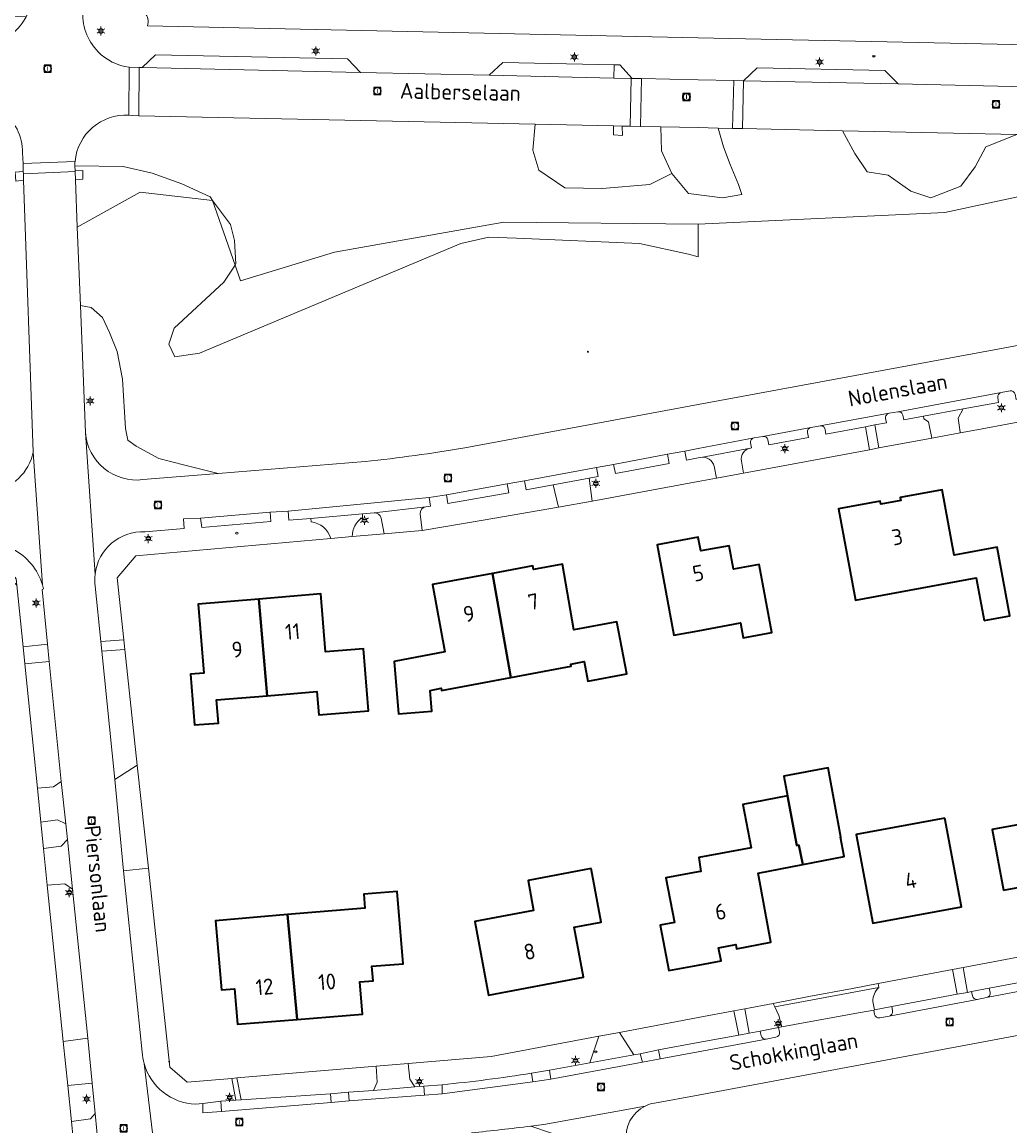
# Model space of a CAD drawing. Header units: metres. Extents: x 140853 to 145288, y 474558 to 480269.
# Tile 215 of 256: x 143923 to 144035, y 478015 to 478140. Entities that reach past the tile are written whole.
import ezdxf
from ezdxf.enums import TextEntityAlignment as Align

# ---------------------------------------------------------------- set-up
doc = ezdxf.new("R2010")
doc.units = ezdxf.units.M
doc.header["$MEASUREMENT"] = 0
for name, color, linetype, lineweight in [('B-WE-GR-BEPLANTING_CULTUUR_BOSPLANTSOEN-G', 90, 'GR-PLANTSOEN', 18), ('B-WE-GR-BEPLANTING_CULTUUR_HEESTERS-G', 90, 'Continuous', 18), ('B-WE-GR-GRAS_KRUIDENRIJK-G', 80, 'Continuous', 18), ('B-WE-GR-GROENVOORZIENING-G', 80, 'Continuous', 18), ('B-WE-IE-TERREINAFSCHEIDING_KUNSTMATIG_MUUR-G', 90, 'IE-TERREINAFSCHEIDING-KUNSTMATIG-DICHT', 18), ('B-WE-KL-ET_LS_OV_LICHTMAST-S', 190, 'Continuous', 18), ('B-WE-KL-WATER_BRANDLEIDING_PUT-S', 150, 'Continuous', 18), ('B-WE-OG-BEBOUWING-G', 7, 'Continuous', 35), ('B-WE-OG-BEBOUWING_HUISNUMMER-T18', 10, 'Continuous', 18), ('B-WE-OG-BEBOUWING_STRAATNAAM-T18', 10, 'Continuous', 18), ('B-WE-OG-TERREIN_ERF-G', 7, 'Continuous', 18), ('B-WE-RI-GWA_RIOOLPUT-S', 30, 'Continuous', 18), ('B-WE-VH-VERHARDING_ASFALT-G', 252, 'Continuous', 18), ('B-WE-VH-VERHARDING_BETONSTRAATSTEEN-G', 252, 'Continuous', 18), ('B-WE-VH-VERHARDING_HALFVERHARDING_GRIND-G', 252, 'Continuous', 18), ('B-WE-VH-VERHARDING_STRAATBAKSTEEN-G', 252, 'Continuous', 18), ('B-WE-VH-VERHARDING_TEGEL-G', 252, 'Continuous', 18), ('X-XX-XX-ALGEMEEN-S', 7, 'Continuous', 18)]:
    doc.layers.add(name, color=color, linetype=linetype, lineweight=lineweight)
doc.styles.add('NLCS-ISO', font='txt')
doc.linetypes.add('GR-PLANTSOEN', pattern='A,0,[179,NLCS.shx,S=2,R=0,X=0,Y=0],-4', length=4)
doc.linetypes.add('IE-TERREINAFSCHEIDING-KUNSTMATIG-DICHT', pattern='A,8,-1,[82,NLCS.shx,S=0.75,R=90,X=0,Y=0],-1', length=10)

# ---------------------------------------------------------------- blocks, each defined once
blk = doc.blocks.new('SIE-WEG_AFVALBAK_TYPE_01')
for radius in [0.25, 0.156]:
    blk.add_circle((0, 0), radius)
blk = doc.blocks.new('B-SIE-WEG_LICHTMAST-SO')
at = {"ltscale": 0.1}
for p, q in [((-1.1, 0.63), (-2.19, 1.27)), ((0, 1.27), (0, 2.53)), ((1.1, 0.63), (2.19, 1.27)), ((-1.1, -0.63), (-2.19, -1.27)), ((0, -1.27), (0, -2.53)), ((1.1, -0.63), (2.19, -1.27))]:
    blk.add_line(p, q, dxfattribs=at)
at = {"flags": 128}
for points in [[(-1.16, 0.5), (1.16, 0.5)], [(-1.16, -0.5), (1.16, -0.5)]]:
    blk.add_lwpolyline(points, dxfattribs=at)
at = {"ltscale": 0.1}
blk.add_circle((0, 0), 1.27, dxfattribs=at)
at = {"style": 'NLCS-ISO'}
blk.add_attdef('TYPE', text='', height=1.8, dxfattribs=at).set_placement((0, 2.53), align=Align.BOTTOM_CENTER)
blk = doc.blocks.new('SRI-PUT_INSPECTIE-SO')
at = {"lineweight": -3, "flags": 128}
blk.add_lwpolyline([(-2, -2), (2, -2), (2, 2), (-2, 2)], close=True, dxfattribs=at)
at = {"lineweight": -3, "ltscale": 1.5}
blk.add_circle((0, 0), 2, dxfattribs=at)
at = {"ltscale": 0.1, "style": 'NLCS-ISO'}
blk.add_text('I', height=2.5, dxfattribs=at).set_placement((0, -0.01), align=Align.MIDDLE_CENTER)
blk = doc.blocks.new('SIE-WEG_STRAATPOT_BRANDKRAAN-SO')
blk.add_ellipse((0, 0), major_axis=(-0.729, 0), ratio=0.685994)
at = {"style": 'NLCS-ISO'}
blk.add_text('BR', height=0.4, dxfattribs=at).set_placement((-0.3, -0.15))

msp = doc.modelspace()

# ---------------------------------------------------------------- linework, layer by layer
at = {"layer": 'B-WE-GR-BEPLANTING_CULTUUR_BOSPLANTSOEN-G', "ltscale": 0.2, "flags": 128}
for points in [[(143995.768, 478128.538), (143995.848, 478125.799), (143996.987, 478123.237), (143998.885, 478120.959), (144002.777, 478120.484), (144004.96, 478120.864), (144004.58, 478122.003), (144003.631, 478124.281), (144002.872, 478126.274), (144002.264, 478128.4), (144000, 478128.448), (143995.768, 478128.538)], [(144036.183, 478127.677), (144016.4, 478128.099), (144017.773, 478125.515), (144019.197, 478123.426), (144021.57, 478123.047), (144024.132, 478121.243), (144026.41, 478120.484), (144029.827, 478121.813), (144031.441, 478123.996), (144032.675, 478126.274), (144036.183, 478127.677)]]:
    msp.add_lwpolyline(points, close=True, dxfattribs=at)
msp.add_lwpolyline([(144027.994, 478118.811), (144000, 478117.49), (144000, 478113.766), (143998.88, 478114.079), (143993.341, 478115.291), (143979.349, 478115.906), (143976.233, 478115.993), (143973.031, 478115.301), (143943.343, 478102.837), (143940.573, 478102.404), (143939.881, 478103.875), (143940.487, 478105.693), (143946.113, 478110.886), (143947.403, 478112.823), (143944.837, 478120.17), (143936.633, 478121.11), (143929.48, 478117.136), (143929.833, 478108.233), (143931.052, 478108.03), (143932.35, 478106.905), (143933.129, 478105.174), (143933.995, 478103.01), (143934.601, 478099.894), (143934.947, 478094.268), (143935.207, 478092.97), (143936.159, 478092.277), (143938.755, 478090.892), (143941.698, 478090.113), (143945.488, 478089.167), (143962.181, 478090.521), (143962.181, 478090.521, 0.0141669), (143973.484, 478092.079), (143973.484, 478092.079), (144000, 478096.989), (144034.644, 478103.404), (144056.264, 478107.443), (144063.028, 478114.34), (144063.01, 478120.362), (144053.58, 478124.306), (144027.994, 478118.811)], format="xyb", close=True, dxfattribs=at)
at = {"layer": 'B-WE-GR-BEPLANTING_CULTUUR_HEESTERS-G', "ltscale": 0.2, "flags": 128}
msp.add_lwpolyline([(143996.987, 478123.237), (143995.848, 478125.799), (143995.768, 478128.538), (143993.438, 478128.588), (143992.284, 478128.612), (143991.378, 478128.632), (143991.413, 478127.557), (143990.396, 478127.625), (143990.387, 478128.653), (143981.477, 478128.843), (143981.231, 478125.894), (143981.896, 478123.616), (143984.838, 478121.623), (143989.109, 478121.528), (143994.519, 478122.003), (143996.987, 478123.237)], close=True, dxfattribs=at)
msp.add_lwpolyline([(143936.925, 478088.472), (143945.488, 478089.167), (143941.698, 478090.113), (143938.755, 478090.892), (143936.159, 478092.277), (143935.207, 478092.97), (143934.947, 478094.268), (143934.601, 478099.894), (143933.995, 478103.01), (143933.129, 478105.174), (143932.35, 478106.905), (143931.052, 478108.03), (143929.833, 478108.233), (143930.406, 478093.809), (143930.406, 478093.809, 0.4269513), (143936.925, 478088.472)], format="xyb", close=True, dxfattribs=at)
at = {"layer": 'B-WE-GR-GRAS_KRUIDENRIJK-G', "ltscale": 0.2, "flags": 128}
for points in [[(143898.526, 478142.809, 0.4026923), (143898.666, 478141.448), (143898.666, 478141.448), (143898.74, 478141.391), (143898.74, 478141.391, 0.1572147), (143908.873, 478137.9), (143908.873, 478137.9), (143917.521, 478137.728), (143918.549, 478137.707), (143918.549, 478137.707, 0.2617357), (143923.657, 478141.016), (143923.657, 478141.016), (143905.871, 478141.362), (143900.977, 478145.143), (143900.977, 478145.143, 0.406331), (143900.288, 478145.061), (143900.288, 478145.061), (143898.526, 478142.809)], [(144039.732, 478095.643), (144039.199, 478098.171), (144036.113, 478097.591), (144035.983, 478098.167), (144035.983, 478098.167, 0.3978169), (144035.413, 478098.55), (144035.413, 478098.55), (144034.405, 478098.38), (144034.405, 478098.38, 0.3326718), (144034.014, 478097.8), (144034.014, 478097.8), (144034.115, 478097.247), (144030.111, 478096.513), (144029.513, 478095.439), (144029.745, 478093.874), (144029.758, 478093.787), (144031.643, 478094.138), (144039.732, 478095.643)], [(144020.518, 478092.068), (144026.527, 478093.186), (144026.17, 478095.037), (144025.621, 478095.383), (144025.57, 478095.68), (144023.341, 478095.271), (144023.247, 478095.782), (144023.247, 478095.782, 0.4152002), (144022.664, 478096.184), (144022.664, 478096.184), (144021.689, 478096.004), (144021.689, 478096.004, 0.4154135), (144021.288, 478095.42), (144021.288, 478095.42), (144021.38, 478094.93), (144020.043, 478094.679), (144020.518, 478092.068)], [(144012.419, 478093.823), (144012.523, 478093.264), (144008.007, 478092.418), (144007.912, 478092.98), (144007.912, 478092.98, 0.4138743), (144007.335, 478093.389), (144007.335, 478093.389), (144006.361, 478093.224), (144006.344, 478093.221), (144006.344, 478093.221, 0.4080661), (144005.954, 478092.638), (144005.954, 478092.638), (144006.058, 478092.088), (144005.935, 478092.064), (144005.935, 478092.064, 0.4109679), (144004.901, 478090.565), (144004.901, 478090.565), (144005.141, 478089.207), (144019.466, 478091.872), (144018.991, 478094.481), (144014.509, 478093.639), (144014.424, 478094.162), (144014.424, 478094.162, 0.4151049), (144013.849, 478094.575), (144013.849, 478094.575), (144012.83, 478094.409), (144012.81, 478094.405), (144012.81, 478094.405, 0.4102035), (144012.419, 478093.823)], [(144000, 478088.25), (144002.093, 478088.639), (144001.801, 478089.996), (144001.801, 478089.996, 0.4066765), (144000.292, 478090.998), (144000.292, 478090.998), (144000, 478090.943), (143998.668, 478090.691), (143998.491, 478091.716), (143996.507, 478091.372), (143996.704, 478090.32), (143990.595, 478089.18), (143990.397, 478090.211), (143988.441, 478089.836), (143988.628, 478088.823), (143987.626, 478088.638), (143987.969, 478086.01), (144000, 478088.25)], [(143968.655, 478082.701), (143975.583, 478083.888), (143984.116, 478085.35), (143983.519, 478087.88), (143980.454, 478087.314), (143980.274, 478088.338), (143978.32, 478087.995), (143978.498, 478086.96), (143971.572, 478085.769), (143971.421, 478086.758), (143969.441, 478086.456), (143969.607, 478085.475), (143969.078, 478085.4), (143969.078, 478085.4, 0.4077546), (143968.438, 478084.571), (143968.438, 478084.571), (143968.655, 478082.701)], [(143934.751, 478070.285), (143933.992, 478077.304), (143936.145, 478079.828), (143958.281, 478081.784), (143958.281, 478081.784, 0.298935), (143956.045, 478083.673), (143956.045, 478083.673), (143956.014, 478084.072), (143953.52, 478083.878), (143953.422, 478084.904), (143951.374, 478084.774), (143951.466, 478083.708), (143943.616, 478083.03), (143943.49, 478084.096), (143941.535, 478084.012), (143941.627, 478082.926), (143937.175, 478082.549), (143937.175, 478082.549, 0.3959788), (143931.505, 478077.716), (143931.505, 478077.716, 0.0615527), (143931.521, 478076.384), (143931.521, 478076.384), (143932.157, 478070.083), (143934.751, 478070.285)], [(143961.889, 478084.184, 0.2593156), (143960.71, 478081.999), (143960.71, 478081.999), (143964.334, 478082.319), (143963.983, 478084.096), (143963.983, 478084.096, 0.3823409), (143963.183, 478084.698), (143963.183, 478084.698), (143961.854, 478084.584), (143961.889, 478084.184)], [(143919.125, 478081.136), (143917.224, 478081.307), (143900.514, 478080.016), (143900.761, 478077.034), (143908.136, 478077.636), (143920.285, 478078.627), (143921.273, 478078.738), (143922.552, 478077.211), (143922.605, 478076.476), (143923.317, 478069.486), (143926.098, 478069.77), (143925.507, 478075.991), (143925.637, 478076.068), (143925.517, 478076.523), (143925.517, 478076.523, 0.202364), (143922.153, 478080.586), (143922.153, 478080.586, 0.120844), (143919.125, 478081.136)], [(143934.744, 478044.046), (143936.843, 478023.45), (143936.843, 478023.45, 0.0515007), (143937.07, 478022.148), (143937.07, 478022.148, 0.3238221), (143942.909, 478017.549), (143942.909, 478017.549), (143943.74, 478017.617), (143945.764, 478017.879), (143947.484, 478017.996), (143947.02, 478020.48), (143941.964, 478020.056), (143939.999, 478021.756), (143937.557, 478044.34), (143934.744, 478044.046)], [(144036.709, 478032.218), (144036.347, 478034.016), (144036.301, 478034.243), (144030.107, 478033.073), (144030.145, 478032.859), (144030.604, 478030.245), (144031.031, 478030.325), (144033.055, 478030.721), (144036.076, 478031.274), (144036.076, 478031.274, 0.4165456), (144036.709, 478032.218)], [(144021.979, 478028.63), (144029.422, 478030.024), (144028.936, 478032.633), (144028.897, 478032.845), (144020.426, 478031.246), (144020.505, 478030.808), (144020.505, 478030.808, 0.1937066), (144019.831, 478029.217), (144019.831, 478029.217), (144020.038, 478028.259), (144021.979, 478028.63)], [(143988.702, 478025.257), (143976.489, 478022.951), (143967.067, 478022.161), (143967.232, 478020.374), (143967.819, 478019.504), (143968.849, 478019.592), (143970.918, 478019.752), (143970.918, 478019.752, 0.0136912), (143981.072, 478021.055), (143981.072, 478021.055), (143983.104, 478021.407), (143987.698, 478022.235), (143988.702, 478025.257)]]:
    msp.add_lwpolyline(points, format="xyb", close=True, dxfattribs=at)
for points in [[(143922.429, 478123.383), (143923.347, 478123.468), (143923.315, 478124.388), (143923.272, 478125.593), (143923.272, 478125.593, 0.2258606), (143920.911, 478130.414)], [(144036.183, 478127.677), (144032.675, 478126.274), (144031.441, 478123.996), (144029.827, 478121.813), (144026.41, 478120.484), (144024.132, 478121.243), (144021.57, 478123.047), (144019.197, 478123.426), (144017.773, 478125.515), (144016.4, 478128.099), (144005.047, 478128.341), (144003.88, 478128.366), (144002.264, 478128.4), (144002.872, 478126.274), (144003.631, 478124.281), (144004.58, 478122.003), (144004.96, 478120.864), (144002.777, 478120.484), (143998.885, 478120.959), (143996.987, 478123.237), (143994.519, 478122.003), (143989.109, 478121.528), (143984.838, 478121.623), (143981.896, 478123.616), (143981.231, 478125.894), (143981.477, 478128.843), (143936.478, 478129.801), (143935.733, 478129.817), (143935.345, 478129.854), (143935.345, 478129.854, 0.4053789), (143929.227, 478124.613), (143929.227, 478124.613, 0.0205009), (143929.203, 478124.124), (143929.203, 478124.124), (143934.687, 478124.043), (143937.976, 478123.264), (143941.352, 478122.052), (143944.555, 478120.58), (143944.853, 478120.182), (143946.892, 478117.464), (143947.324, 478115.647), (143947.497, 478112.964), (143947.403, 478112.823), (143948.026, 478111.038), (143958.701, 478114.317), (143977.933, 478117.717), (144000, 478117.49), (144000, 478117.49), (144027.994, 478118.811), (144053.58, 478124.306)], [(143919.81, 478087.124, 0.3071113), (143924.479, 478091.582), (143924.479, 478091.582), (143923.382, 478122.502), (143922.498, 478122.362)]]:
    msp.add_lwpolyline(points, format="xyb", dxfattribs=at)
for points in [[(143929.48, 478117.136), (143936.633, 478121.11), (143944.837, 478120.17), (143947.403, 478112.823), (143947.497, 478112.964), (143947.324, 478115.647), (143946.892, 478117.464), (143944.853, 478120.182), (143944.555, 478120.58), (143941.352, 478122.052), (143937.976, 478123.264), (143934.687, 478124.043), (143929.203, 478124.124), (143929.226, 478123.538), (143930.108, 478123.573), (143930.112, 478122.594), (143929.266, 478122.54), (143929.48, 478117.136)], [(143947.403, 478112.823), (143946.113, 478110.886), (143940.487, 478105.693), (143939.881, 478103.875), (143940.573, 478102.404), (143943.343, 478102.837), (143973.031, 478115.301), (143976.233, 478115.993), (143979.349, 478115.906), (143993.341, 478115.291), (143998.88, 478114.079), (144000, 478113.766), (144000, 478117.49), (143977.933, 478117.717), (143958.701, 478114.317), (143948.026, 478111.038), (143947.403, 478112.823)], [(143936.289, 478056.063), (143934.871, 478069.178), (143932.266, 478069.004), (143933.737, 478054.434), (143936.289, 478056.063)], [(143923.514, 478067.556), (143924.954, 478053.431), (143926.788, 478053.6), (143927.667, 478054.189), (143926.293, 478067.83), (143923.514, 478067.556)], [(143925.347, 478049.569), (143925.652, 478046.574), (143927.656, 478046.85), (143928.358, 478047.596), (143928.163, 478049.367), (143927.249, 478049.83), (143925.347, 478049.569)], [(143926.074, 478042.431), (143927.884, 478024.671), (143930.679, 478025.028), (143928.926, 478041.964), (143928.074, 478042.564), (143926.074, 478042.431)], [(144005.285, 478028.387), (144005.802, 478025.606), (144007.029, 478025.832), (144009.133, 478026.251), (144009.485, 478026.316), (144009.176, 478027.61), (144008.713, 478028.613), (144008.517, 478028.997), (144005.285, 478028.387)], [(144000, 478024.537), (144004.615, 478025.387), (144004.056, 478028.155), (144000, 478027.39), (143991.077, 478025.705), (143992.699, 478023.136), (143993.417, 478023.265), (143995.491, 478023.707), (144000, 478024.537)], [(143993.658, 478022.311), (143995.678, 478022.694), (143995.491, 478023.707), (143993.417, 478023.265), (143993.658, 478022.311)], [(143963.133, 478019.106), (143963.551, 478020.046), (143963.411, 478021.854), (143947.618, 478020.53), (143948.083, 478018.037), (143958.224, 478018.727), (143960.297, 478018.913), (143963.133, 478019.106)], [(143928.394, 478019.669), (143928.81, 478015.591), (143930.975, 478015.876), (143931.506, 478016.494), (143931.16, 478019.951), (143928.394, 478019.669)]]:
    msp.add_lwpolyline(points, close=True, dxfattribs=at)
at = {"layer": 'B-WE-GR-GROENVOORZIENING-G', "ltscale": 0.2, "flags": 128}
for points in [[(144031.143, 478029.833, 0.3725007), (144031.674, 478029.443), (144031.674, 478029.443), (144032.75, 478029.646), (144032.75, 478029.646, 0.4099463), (144033.146, 478030.226), (144033.146, 478030.226), (144033.055, 478030.721), (144031.031, 478030.325), (144031.143, 478029.833)], [(144007.736, 478024.944), (144008.83, 478025.147), (144008.83, 478025.147, 0.4131111), (144009.229, 478025.729), (144009.229, 478025.729), (144009.133, 478026.251), (144007.029, 478025.832), (144007.16, 478025.314), (144007.16, 478025.314, 0.3954716), (144007.736, 478024.944)]]:
    msp.add_lwpolyline(points, format="xyb", close=True, dxfattribs=at)
for points in [[(144021.707, 478027.552), (144021.856, 478027.619), (144021.995, 478027.755), (144022.071, 478027.934), (144022.073, 478028.129), (144021.979, 478028.63), (144020.038, 478028.259), (144019.936, 478028.239), (144020.032, 478027.745), (144020.105, 478027.565), (144020.242, 478027.427), (144020.42, 478027.351), (144020.614, 478027.349), (144021.707, 478027.552)], [(143981.234, 478020.101), (143983.266, 478020.403), (143983.104, 478021.407), (143981.072, 478021.055), (143981.234, 478020.101)], [(143968.917, 478018.576), (143970.93, 478018.725), (143970.918, 478019.752), (143968.849, 478019.592), (143968.917, 478018.576)], [(143958.328, 478017.721), (143960.371, 478017.913), (143960.297, 478018.913), (143958.224, 478018.727), (143958.328, 478017.721)], [(143945.84, 478016.715), (143945.764, 478017.879), (143943.74, 478017.617), (143943.743, 478016.568), (143945.84, 478016.715)]]:
    msp.add_lwpolyline(points, close=True, dxfattribs=at)
at = {"layer": 'B-WE-IE-TERREINAFSCHEIDING_KUNSTMATIG_MUUR-G', "ltscale": 0.2, "flags": 128}
for points in [[(143975.583, 478083.888), (143984.116, 478085.35)], [(143926.074, 478042.431), (143927.884, 478024.671)]]:
    msp.add_lwpolyline(points, dxfattribs=at)
at = {"layer": 'B-WE-OG-BEBOUWING-G', "ltscale": 0.2, "flags": 128}
for points in [[(144032.484, 478072.471), (144035.394, 478073.013), (144033.945, 478080.79), (144029.07, 478079.888), (144027.692, 478087.319), (144022.943, 478086.439), (144023.005, 478086.105), (144020.724, 478085.682), (144020.66, 478086.026), (144015.937, 478085.141), (144017.859, 478074.782), (144031.577, 478077.337), (144032.484, 478072.471)], [(144000, 478081.915), (143999.998, 478081.926), (143995.328, 478081.059), (143997.219, 478070.799), (144000, 478071.318), (144004.804, 478072.215), (144005.125, 478070.495), (144008.369, 478071.101), (144006.94, 478078.85), (144003.995, 478078.316), (144003.502, 478080.97), (144000.287, 478080.373), (144000, 478081.915)], [(143976.643, 478077.821), (143978.709, 478066.002), (143985.589, 478067.286), (143985.544, 478067.522), (143987.057, 478067.809), (143987.477, 478065.599), (143991.888, 478066.437), (143990.769, 478072.326), (143985.886, 478071.398), (143984.587, 478078.865), (143981.298, 478078.279), (143981.225, 478078.673), (143976.643, 478077.821)], [(143978.709, 478066.002), (143976.643, 478077.821), (143969.812, 478076.55), (143971.21, 478068.905), (143965.468, 478067.811), (143965.958, 478061.861), (143969.745, 478062.173), (143969.55, 478064.545), (143970.819, 478064.773), (143970.863, 478064.537), (143978.709, 478066.002)], [(143951.034, 478063.933), (143950.085, 478074.915), (143943.197, 478074.344), (143943.848, 478066.495), (143942.329, 478066.372), (143942.793, 478060.611), (143945.519, 478060.824), (143945.303, 478063.465), (143951.034, 478063.933)], [(143950.085, 478074.915), (143951.034, 478063.933), (143956.685, 478064.394), (143956.9, 478061.763), (143962.571, 478062.226), (143961.992, 478069.264), (143957.681, 478068.912), (143957.135, 478075.499), (143950.085, 478074.915)], [(144010.145, 478052.57), (144011.195, 478046.921), (144011.447, 478046.968), (144011.87, 478044.748), (144016.57, 478045.679), (144016.162, 478047.862), (144016.215, 478047.872), (144014.754, 478055.735), (144009.73, 478054.802), (144010.145, 478052.57)], [(144011.447, 478046.968), (144011.195, 478046.921), (144010.145, 478052.57), (144005.073, 478051.587), (144006.002, 478046.664), (144000.055, 478045.553), (144000.31, 478043.985), (144000, 478043.926), (143996.34, 478043.235), (143997.295, 478038.185), (143995.683, 478037.88), (143996.659, 478032.718), (144000, 478033.345), (144002.591, 478033.832), (144002.309, 478035.295), (144004.273, 478035.673), (144004.368, 478035.182), (144008.263, 478035.932), (144006.808, 478043.784), (144011.87, 478044.748), (144011.447, 478046.968)], [(144028.021, 478050.045), (144017.933, 478048.179), (144019.824, 478038.085), (144029.898, 478039.962), (144028.021, 478050.045)], [(144034.675, 478041.835), (144038.203, 478042.491), (144036.912, 478049.396), (144033.383, 478048.735), (144034.675, 478041.835)], [(143987.854, 478044.313), (143980.674, 478042.956), (143981.312, 478039.525), (143974.627, 478038.281), (143976.179, 478029.944), (143986.977, 478031.954), (143985.926, 478037.639), (143988.984, 478038.205), (143987.854, 478044.313)], [(143953.37, 478039.073), (143954.464, 478027.163), (143961.87, 478027.758), (143961.573, 478031.446), (143963.079, 478031.567), (143962.946, 478033.212), (143966.485, 478033.496), (143965.825, 478041.71), (143962.027, 478041.404), (143962.155, 478039.81), (143953.37, 478039.073)], [(143954.464, 478027.163), (143953.37, 478039.073), (143945.177, 478038.386), (143945.853, 478030.526), (143947.347, 478030.655), (143947.667, 478026.616), (143954.464, 478027.163)]]:
    msp.add_lwpolyline(points, close=True, dxfattribs=at)
at = {"layer": 'B-WE-OG-TERREIN_ERF-G', "ltscale": 0.2, "flags": 128}
for points in [[(144120.862, 478206.044), (144082.545, 478211.565), (144037.272, 478218.243), (144008.063, 478222.527), (144008.053, 478222.458), (144000, 478223.631), (143978.302, 478226.793), (143974.347, 478227.441), (143950.659, 478230.911), (143948.364, 478229.232), (143944.715, 478204.014), (143944.361, 478201.732), (143943.8, 478197.696), (143940.483, 478174.521), (143935.774, 478142.068), (143935.774, 478142.068, -0.5269188), (143937.467, 478140.015), (143937.467, 478140.015), (144000, 478138.657), (144032.175, 478137.958), (144098.251, 478136.581)], [(144068.014, 478000), (144067.917, 478025.947), (144067.917, 478025.947, 0.2222414), (144066.76, 478028.563), (144066.76, 478028.563, 0.1795353), (144062.242, 478030.098), (144062.242, 478030.098), (144061.173, 478029.984), (144000, 478018.574), (143995.025, 478017.662), (143995.025, 478017.662, 0.0733914), (143993.962, 478017.322), (143993.962, 478017.322, 0.3275016), (143991.851, 478013.289)]]:
    msp.add_lwpolyline(points, format="xyb", dxfattribs=at)
for points in [[(144039.732, 478095.643), (144031.643, 478094.138), (144029.758, 478093.787), (144026.527, 478093.186), (144020.518, 478092.068), (144019.466, 478091.872), (144005.141, 478089.207), (144002.093, 478088.639), (144000, 478088.25), (143987.969, 478086.01), (143984.116, 478085.35), (143975.583, 478083.888), (143975.583, 478083.888), (143968.655, 478082.701), (143964.334, 478082.319), (143960.71, 478081.999), (143958.281, 478081.784), (143936.145, 478079.828), (143933.992, 478077.304), (143934.751, 478070.285), (143934.871, 478069.178), (143936.289, 478056.063), (143937.557, 478044.34), (143939.999, 478021.756), (143941.964, 478020.056), (143947.02, 478020.48), (143947.618, 478020.53), (143963.411, 478021.854), (143967.067, 478022.161), (143976.489, 478022.951), (143988.702, 478025.257), (143991.077, 478025.705), (144000, 478027.39), (144004.056, 478028.155), (144005.285, 478028.387), (144008.517, 478028.997), (144012.555, 478029.76), (144017.53, 478030.699), (144020.426, 478031.246), (144028.897, 478032.845), (144030.107, 478033.073), (144036.301, 478034.243)], [(143929.288, 478010.898), (143928.81, 478015.591), (143928.81, 478015.591), (143928.394, 478019.669), (143927.884, 478024.671), (143926.074, 478042.431), (143925.652, 478046.574), (143925.347, 478049.569), (143924.954, 478053.431), (143923.514, 478067.556), (143923.317, 478069.486), (143922.605, 478076.476), (143920.285, 478078.627), (143908.136, 478077.636), (143900.761, 478077.034), (143840.353, 478072.148), (143838.327, 478069.06), (143841.735, 478043.589), (143839.296, 478043.263), (143843.106, 478014.743), (143866.665, 478017.92), (143867.153, 478014.474), (143878.032, 478015.895), (143878.351, 478013.432)]]:
    msp.add_lwpolyline(points, dxfattribs=at)
for points in [[(144032.484, 478072.471), (144031.577, 478077.337), (144017.859, 478074.782), (144015.937, 478085.141), (144020.66, 478086.026), (144020.724, 478085.682), (144023.005, 478086.105), (144022.943, 478086.439), (144027.692, 478087.319), (144029.07, 478079.888), (144033.945, 478080.79), (144035.394, 478073.013), (144032.484, 478072.471)], [(144000, 478071.318), (143997.219, 478070.799), (143995.328, 478081.059), (143999.998, 478081.926), (144000, 478081.915), (144000.287, 478080.373), (144003.502, 478080.97), (144003.995, 478078.316), (144006.94, 478078.85), (144008.369, 478071.101), (144005.125, 478070.495), (144004.804, 478072.215), (144000, 478071.318)], [(143976.643, 478077.821), (143981.225, 478078.673), (143981.298, 478078.279), (143984.587, 478078.865), (143985.886, 478071.398), (143990.769, 478072.326), (143991.888, 478066.437), (143987.477, 478065.599), (143987.057, 478067.809), (143985.544, 478067.522), (143985.589, 478067.286), (143978.709, 478066.002), (143970.863, 478064.537), (143970.819, 478064.773), (143969.55, 478064.545), (143969.745, 478062.173), (143965.958, 478061.861), (143965.468, 478067.811), (143971.21, 478068.905), (143969.812, 478076.55), (143976.643, 478077.821)], [(143951.034, 478063.933), (143945.303, 478063.465), (143945.519, 478060.824), (143942.793, 478060.611), (143942.329, 478066.372), (143943.848, 478066.495), (143943.197, 478074.344), (143950.085, 478074.915), (143957.135, 478075.499), (143957.681, 478068.912), (143961.992, 478069.264), (143962.571, 478062.226), (143956.9, 478061.763), (143956.685, 478064.394), (143951.034, 478063.933)], [(144011.87, 478044.748), (144006.808, 478043.784), (144008.263, 478035.932), (144004.368, 478035.182), (144004.273, 478035.673), (144002.309, 478035.295), (144002.591, 478033.832), (144000, 478033.345), (143996.659, 478032.718), (143995.683, 478037.88), (143997.295, 478038.185), (143996.34, 478043.235), (144000, 478043.926), (144000.31, 478043.985), (144000.055, 478045.553), (144006.002, 478046.664), (144005.073, 478051.587), (144010.145, 478052.57), (144009.73, 478054.802), (144014.754, 478055.735), (144016.215, 478047.872), (144016.162, 478047.862), (144016.57, 478045.679), (144011.87, 478044.748)], [(144028.021, 478050.045), (144029.898, 478039.962), (144019.824, 478038.085), (144017.933, 478048.179), (144028.021, 478050.045)], [(144034.675, 478041.835), (144033.383, 478048.735), (144036.912, 478049.396), (144038.203, 478042.491), (144034.675, 478041.835)], [(143987.854, 478044.313), (143988.984, 478038.205), (143985.926, 478037.639), (143986.977, 478031.954), (143976.179, 478029.944), (143974.627, 478038.281), (143981.312, 478039.525), (143980.674, 478042.956), (143987.854, 478044.313)], [(143953.37, 478039.073), (143962.155, 478039.81), (143962.027, 478041.404), (143965.825, 478041.71), (143966.485, 478033.496), (143962.946, 478033.212), (143963.079, 478031.567), (143961.573, 478031.446), (143961.87, 478027.758), (143954.464, 478027.163), (143947.667, 478026.616), (143947.347, 478030.655), (143945.853, 478030.526), (143945.177, 478038.386), (143953.37, 478039.073)]]:
    msp.add_lwpolyline(points, close=True, dxfattribs=at)
at = {"layer": 'B-WE-VH-VERHARDING_ASFALT-G', "ltscale": 0.2, "flags": 128}
for points in [[(143960.182, 478136.248), (143938.369, 478136.72), (143936.864, 478135.272), (143961.641, 478134.718), (143960.182, 478136.248)], [(143990.387, 478128.653), (143991.378, 478128.632), (143992.284, 478128.612), (143992.392, 478134.045), (143990.41, 478134.071), (143976.245, 478134.389), (143961.641, 478134.718), (143936.864, 478135.272), (143936.515, 478135.274), (143936.478, 478129.801), (143981.477, 478128.843), (143990.387, 478128.653)], [(143990.456, 478135.579), (143977.801, 478135.856), (143976.245, 478134.389), (143990.41, 478134.071), (143990.456, 478135.579)], [(144021.212, 478134.934), (144006.709, 478135.233), (144005.16, 478133.764), (144022.7, 478133.413), (144021.212, 478134.934)], [(143990.397, 478090.211), (143990.595, 478089.18), (143996.704, 478090.32), (143996.507, 478091.372), (143990.397, 478090.211)], [(143980.274, 478088.338), (143980.454, 478087.314), (143983.519, 478087.88), (143987.626, 478088.638), (143988.628, 478088.823), (143988.441, 478089.836), (143980.274, 478088.338)], [(143978.32, 478087.995), (143971.421, 478086.758), (143971.572, 478085.769), (143978.498, 478086.96), (143978.32, 478087.995)], [(143953.422, 478084.904), (143953.52, 478083.878), (143956.014, 478084.072), (143961.854, 478084.584), (143963.183, 478084.698), (143969.078, 478085.4), (143969.607, 478085.475), (143969.441, 478086.456), (143953.422, 478084.904)], [(143943.49, 478084.096), (143943.616, 478083.03), (143951.466, 478083.708), (143951.374, 478084.774), (143943.49, 478084.096)], [(143992.699, 478023.136), (143987.698, 478022.235), (143983.104, 478021.407), (143983.266, 478020.403), (143993.658, 478022.311), (143993.417, 478023.265), (143992.699, 478023.136)], [(143945.84, 478016.715), (143958.328, 478017.721), (143958.224, 478018.727), (143948.083, 478018.037), (143947.484, 478017.996), (143945.764, 478017.879), (143945.84, 478016.715)], [(143960.371, 478017.913), (143968.917, 478018.576), (143968.849, 478019.592), (143967.819, 478019.504), (143963.133, 478019.106), (143960.297, 478018.913), (143960.371, 478017.913)]]:
    msp.add_lwpolyline(points, close=True, dxfattribs=at)
msp.add_lwpolyline([(144099.337, 478131.78), (144081.749, 478132.187), (144066.907, 478132.482), (144053.35, 478132.771), (144037.26, 478133.095), (144022.7, 478133.413), (144005.16, 478133.764), (144005.136, 478133.765), (144005.047, 478128.341), (144016.4, 478128.099), (144036.183, 478127.677), (144060.642, 478127.156), (144060.642, 478127.156), (144078.197, 478126.814), (144105.119, 478126.299)], dxfattribs=at)
for points in [[(143938.873, 478007.368), (143937.07, 478022.148), (143937.07, 478022.148, -0.0515007), (143936.843, 478023.45), (143936.843, 478023.45), (143934.744, 478044.046), (143933.737, 478054.434), (143932.266, 478069.004), (143932.157, 478070.083), (143931.521, 478076.384), (143931.521, 478076.384, -0.0615527), (143931.505, 478077.716), (143931.505, 478077.716), (143930.406, 478093.809), (143929.833, 478108.233), (143929.48, 478117.136), (143929.266, 478122.54), (143929.23, 478123.452), (143923.356, 478123.218), (143923.382, 478122.502), (143924.479, 478091.582), (143924.479, 478091.582), (143925.517, 478076.523), (143925.637, 478076.068), (143925.507, 478075.991), (143926.098, 478069.77), (143926.293, 478067.83), (143927.667, 478054.189), (143928.163, 478049.367), (143928.358, 478047.596), (143928.926, 478041.964), (143930.679, 478025.028), (143931.16, 478019.951), (143931.506, 478016.494), (143932.087, 478010.596)], [(144056.264, 478107.443), (144034.644, 478103.404), (144000, 478096.989), (143973.484, 478092.079), (143973.484, 478092.079, -0.0141669), (143962.181, 478090.521), (143962.181, 478090.521), (143945.488, 478089.167), (143936.925, 478088.472), (143936.925, 478088.472, -0.4269513), (143930.406, 478093.809), (143930.406, 478093.809), (143931.505, 478077.716), (143931.505, 478077.716, -0.3959788), (143937.175, 478082.549), (143937.175, 478082.549), (143941.627, 478082.926), (143941.535, 478084.012), (143943.49, 478084.096), (143951.374, 478084.774), (143953.422, 478084.904), (143969.441, 478086.456), (143971.421, 478086.758), (143978.32, 478087.995), (143980.274, 478088.338), (143988.441, 478089.836), (143990.397, 478090.211), (143996.507, 478091.372), (143998.491, 478091.716), (144000, 478092.005), (144006.344, 478093.221), (144006.361, 478093.224), (144007.335, 478093.389), (144012.81, 478094.405), (144012.83, 478094.409), (144013.849, 478094.575), (144021.689, 478096.004), (144022.664, 478096.184), (144034.405, 478098.38), (144035.413, 478098.55)], [(143922.153, 478080.586, -0.202364), (143925.517, 478076.523), (143925.517, 478076.523), (143924.479, 478091.582), (143924.479, 478091.582, -0.3071113), (143919.81, 478087.124)], [(144045.473, 478032.07), (144032.75, 478029.646), (144031.674, 478029.443), (144021.707, 478027.552), (144020.614, 478027.349), (144020.42, 478027.351), (144020.242, 478027.427), (144020.105, 478027.565), (144020.032, 478027.745), (144019.936, 478028.239), (144018.43, 478027.962), (144012.38, 478026.849), (144009.485, 478026.316), (144009.133, 478026.251), (144009.229, 478025.729), (144009.229, 478025.729, -0.4131111), (144008.83, 478025.147), (144008.83, 478025.147), (144007.736, 478024.944), (144000, 478023.501), (143995.678, 478022.694), (143993.658, 478022.311), (143983.266, 478020.403), (143981.234, 478020.101), (143981.234, 478020.101), (143970.93, 478018.725), (143968.917, 478018.576), (143960.371, 478017.913), (143958.328, 478017.721), (143945.84, 478016.715), (143943.743, 478016.568), (143943.74, 478017.617), (143942.909, 478017.549), (143942.909, 478017.549, -0.3238221), (143937.07, 478022.148), (143937.07, 478022.148), (143938.873, 478007.368)], [(143981.001, 478015.046), (143982.47, 478015.223), (143993.962, 478017.322), (143993.962, 478017.322, -0.0733914), (143995.025, 478017.662), (143995.025, 478017.662), (144000, 478018.574), (144061.173, 478029.984)], [(143974.239, 478014.289, 0.0036841), (143981.001, 478015.046)]]:
    msp.add_lwpolyline(points, format="xyb", dxfattribs=at)
for points in [[(144034.405, 478098.38), (144022.664, 478096.184), (144022.664, 478096.184, -0.4152002), (144023.247, 478095.782), (144023.247, 478095.782), (144023.341, 478095.271), (144025.57, 478095.68), (144030.111, 478096.513), (144034.115, 478097.247), (144034.014, 478097.8), (144034.014, 478097.8, -0.3326718), (144034.405, 478098.38)], [(144013.849, 478094.575, -0.4151049), (144014.424, 478094.162), (144014.424, 478094.162), (144014.509, 478093.639), (144018.991, 478094.481), (144020.043, 478094.679), (144021.38, 478094.93), (144021.288, 478095.42), (144021.288, 478095.42, -0.4154135), (144021.689, 478096.004), (144021.689, 478096.004), (144013.849, 478094.575)], [(144012.523, 478093.264), (144012.419, 478093.823), (144012.419, 478093.823, -0.4102035), (144012.81, 478094.405), (144012.81, 478094.405), (144007.335, 478093.389), (144007.335, 478093.389, -0.4138743), (144007.912, 478092.98), (144007.912, 478092.98), (144008.007, 478092.418), (144012.523, 478093.264)], [(144006.344, 478093.221), (144000, 478092.005), (143998.491, 478091.716), (143998.668, 478090.691), (144000, 478090.943), (144000.292, 478090.998), (144005.935, 478092.064), (144006.058, 478092.088), (144005.954, 478092.638), (144005.954, 478092.638, -0.4080661), (144006.344, 478093.221)], [(144042.589, 478032.499), (144036.076, 478031.274), (144033.055, 478030.721), (144033.146, 478030.226), (144033.146, 478030.226, -0.4099463), (144032.75, 478029.646), (144032.75, 478029.646), (144045.473, 478032.07), (144045.473, 478032.07, -0.4067648), (144044.894, 478032.459), (144044.894, 478032.459), (144044.799, 478032.915), (144042.589, 478032.499)], [(144021.707, 478027.552), (144031.674, 478029.443), (144031.674, 478029.443, -0.3725007), (144031.143, 478029.833), (144031.143, 478029.833), (144031.031, 478030.325), (144030.604, 478030.245), (144029.422, 478030.024), (144021.979, 478028.63), (144022.073, 478028.129), (144022.071, 478027.934), (144021.995, 478027.755), (144021.856, 478027.619), (144021.707, 478027.552)], [(143995.678, 478022.694), (144000, 478023.501), (144007.736, 478024.944), (144007.736, 478024.944, -0.3954716), (144007.16, 478025.314), (144007.16, 478025.314), (144007.029, 478025.832), (144005.802, 478025.606), (144004.615, 478025.387), (144000, 478024.537), (143995.491, 478023.707), (143995.678, 478022.694)], [(143970.93, 478018.725), (143981.234, 478020.101), (143981.072, 478021.055), (143981.072, 478021.055, -0.0136912), (143970.918, 478019.752), (143970.918, 478019.752), (143970.93, 478018.725)]]:
    msp.add_lwpolyline(points, format="xyb", close=True, dxfattribs=at)
at = {"layer": 'B-WE-VH-VERHARDING_BETONSTRAATSTEEN-G', "ltscale": 0.2, "flags": 128}
for points in [[(143920.911, 478130.414, -0.2258606), (143923.272, 478125.593), (143923.272, 478125.593), (143923.315, 478124.388), (143929.227, 478124.613), (143929.227, 478124.613, -0.4053789), (143935.345, 478129.854), (143935.345, 478129.854), (143935.38, 478135.298), (143935.38, 478135.298, -0.1676843), (143931.835, 478137.075), (143931.835, 478137.075, -0.2198855), (143930.13, 478141.884), (143930.13, 478141.884), (143924.252, 478142.701), (143924.252, 478142.701, -0.0715996), (143923.657, 478141.016), (143923.657, 478141.016, -0.2617357), (143918.549, 478137.707), (143918.549, 478137.707), (143918.648, 478137.702), (143918.528, 478131.586), (143918.528, 478131.586, -0.1071752), (143920.911, 478130.414)], [(143929.23, 478123.452), (143929.226, 478123.538), (143929.203, 478124.124), (143929.203, 478124.124, -0.0205009), (143929.227, 478124.613), (143929.227, 478124.613), (143923.315, 478124.388), (143923.347, 478123.468), (143923.356, 478123.218), (143929.23, 478123.452)]]:
    msp.add_lwpolyline(points, format="xyb", close=True, dxfattribs=at)
for points in [[(143935.733, 478129.817), (143936.478, 478129.801), (143936.515, 478135.274), (143935.38, 478135.298), (143935.345, 478129.854), (143935.733, 478129.817)], [(143991.108, 478135.565), (143990.456, 478135.579), (143990.41, 478134.071), (143992.392, 478134.045), (143992.508, 478134.044), (143991.108, 478135.565)], [(143993.541, 478134.021), (143992.508, 478134.044), (143992.392, 478134.045), (143992.284, 478128.612), (143993.438, 478128.588), (143993.541, 478134.021)], [(143995.768, 478128.538), (144000, 478128.448), (144002.264, 478128.4), (144003.88, 478128.366), (144004.028, 478133.789), (144000, 478133.878), (143993.541, 478134.021), (143993.438, 478128.588), (143995.768, 478128.538)], [(144005.047, 478128.341), (144005.136, 478133.765), (144004.028, 478133.789), (144003.88, 478128.366), (144005.047, 478128.341)], [(143991.378, 478128.632), (143990.387, 478128.653), (143990.396, 478127.625), (143991.413, 478127.557), (143991.378, 478128.632)]]:
    msp.add_lwpolyline(points, close=True, dxfattribs=at)
at = {"layer": 'B-WE-VH-VERHARDING_HALFVERHARDING_GRIND-G', "ltscale": 0.2, "flags": 128}
msp.add_lwpolyline([(144017.53, 478030.699), (144012.555, 478029.76), (144008.517, 478028.997), (144008.713, 478028.613), (144020.505, 478030.808), (144020.426, 478031.246), (144017.53, 478030.699)], close=True, dxfattribs=at)
at = {"layer": 'B-WE-VH-VERHARDING_STRAATBAKSTEEN-G', "ltscale": 0.2, "flags": 128}
for points in [[(143923.347, 478123.468), (143922.429, 478123.383), (143922.498, 478122.362), (143923.382, 478122.502), (143923.356, 478123.218), (143923.347, 478123.468)], [(143929.226, 478123.538), (143929.23, 478123.452), (143929.266, 478122.54), (143930.112, 478122.594), (143930.108, 478123.573), (143929.226, 478123.538)], [(144025.57, 478095.68), (144025.621, 478095.383), (144026.17, 478095.037), (144026.527, 478093.186), (144029.758, 478093.787), (144029.745, 478093.874), (144029.513, 478095.439), (144030.111, 478096.513), (144025.57, 478095.68)], [(144020.043, 478094.679), (144018.991, 478094.481), (144019.466, 478091.872), (144020.518, 478092.068), (144020.043, 478094.679)], [(143987.969, 478086.01), (143987.626, 478088.638), (143983.519, 478087.88), (143984.116, 478085.35), (143987.969, 478086.01)], [(143934.871, 478069.178), (143934.751, 478070.285), (143932.157, 478070.083), (143932.266, 478069.004), (143934.871, 478069.178)], [(143923.514, 478067.556), (143926.293, 478067.83), (143926.098, 478069.77), (143923.317, 478069.486), (143923.514, 478067.556)], [(143933.737, 478054.434), (143934.744, 478044.046), (143937.557, 478044.34), (143936.289, 478056.063), (143933.737, 478054.434)], [(143928.163, 478049.367), (143927.667, 478054.189), (143926.788, 478053.6), (143924.954, 478053.431), (143925.347, 478049.569), (143927.249, 478049.83), (143928.163, 478049.367)], [(143925.652, 478046.574), (143926.074, 478042.431), (143928.074, 478042.564), (143928.926, 478041.964), (143928.358, 478047.596), (143927.656, 478046.85), (143925.652, 478046.574)], [(144029.422, 478030.024), (144030.604, 478030.245), (144030.145, 478032.859), (144030.107, 478033.073), (144028.897, 478032.845), (144028.936, 478032.633), (144029.422, 478030.024)], [(144005.285, 478028.387), (144004.056, 478028.155), (144004.615, 478025.387), (144005.802, 478025.606), (144005.285, 478028.387)], [(143927.884, 478024.671), (143928.394, 478019.669), (143931.16, 478019.951), (143930.679, 478025.028), (143927.884, 478024.671)], [(143987.698, 478022.235), (143992.699, 478023.136), (143991.077, 478025.705), (143988.702, 478025.257), (143987.698, 478022.235)], [(143967.067, 478022.161), (143963.411, 478021.854), (143963.551, 478020.046), (143963.133, 478019.106), (143967.819, 478019.504), (143967.232, 478020.374), (143967.067, 478022.161)], [(143947.484, 478017.996), (143948.083, 478018.037), (143947.618, 478020.53), (143947.02, 478020.48), (143947.484, 478017.996)], [(143932.087, 478010.596), (143931.506, 478016.494), (143930.975, 478015.876), (143928.81, 478015.591), (143929.288, 478010.898), (143931.499, 478011.014), (143932.087, 478010.596)]]:
    msp.add_lwpolyline(points, close=True, dxfattribs=at)
for points in [[(144002.093, 478088.639), (144005.141, 478089.207), (144004.901, 478090.565), (144004.901, 478090.565, -0.4109679), (144005.935, 478092.064), (144005.935, 478092.064), (144000.292, 478090.998), (144000.292, 478090.998, -0.4066765), (144001.801, 478089.996), (144001.801, 478089.996), (144002.093, 478088.639)], [(143963.983, 478084.096), (143964.334, 478082.319), (143968.655, 478082.701), (143968.438, 478084.571), (143968.438, 478084.571, -0.4077546), (143969.078, 478085.4), (143969.078, 478085.4), (143963.183, 478084.698), (143963.183, 478084.698, -0.3823409), (143963.983, 478084.096)], [(143956.014, 478084.072), (143956.045, 478083.673), (143956.045, 478083.673, -0.298935), (143958.281, 478081.784), (143958.281, 478081.784), (143960.71, 478081.999), (143960.71, 478081.999, -0.2593156), (143961.889, 478084.184), (143961.889, 478084.184), (143961.854, 478084.584), (143956.014, 478084.072)], [(144012.38, 478026.849), (144018.43, 478027.962), (144019.936, 478028.239), (144020.038, 478028.259), (144019.831, 478029.217), (144019.831, 478029.217, -0.1937066), (144020.505, 478030.808), (144020.505, 478030.808), (144008.713, 478028.613), (144009.176, 478027.61), (144009.485, 478026.316), (144012.38, 478026.849)], [(143983.439, 478014.225, -0.2965782), (143985.467, 478011.661), (143985.467, 478011.661), (143985.859, 478008.724), (143986.555, 478000), (143989.065, 477968.554), (143990.062, 477968.614), (143995.407, 477968.936), (143992.853, 478000), (143992.686, 478002.027), (143991.851, 478013.289), (143991.851, 478013.289, -0.3275016), (143993.962, 478017.322), (143993.962, 478017.322), (143982.47, 478015.223), (143981.001, 478015.046), (143983.439, 478014.225)]]:
    msp.add_lwpolyline(points, format="xyb", close=True, dxfattribs=at)
at = {"layer": 'B-WE-VH-VERHARDING_TEGEL-G', "ltscale": 0.2, "flags": 128}
for points in [[(143930.13, 478141.884, 0.2198855), (143931.835, 478137.075), (143931.835, 478137.075, 0.1676843), (143935.38, 478135.298), (143935.38, 478135.298), (143936.515, 478135.274), (143936.864, 478135.272), (143938.369, 478136.72), (143960.182, 478136.248), (143961.641, 478134.718), (143976.245, 478134.389), (143977.801, 478135.856), (143990.456, 478135.579), (143991.108, 478135.565), (143992.508, 478134.044), (143993.541, 478134.021), (144000, 478133.878), (144004.028, 478133.789), (144005.136, 478133.765), (144005.16, 478133.764), (144006.709, 478135.233), (144021.212, 478134.934), (144022.7, 478133.413), (144037.26, 478133.095)], [(144098.251, 478136.581), (144032.175, 478137.958), (144000, 478138.657), (143937.467, 478140.015), (143937.467, 478140.015, 0.5269188), (143935.774, 478142.068)]]:
    msp.add_lwpolyline(points, format="xyb", dxfattribs=at)

# ---------------------------------------------------------------- block references
at = {"layer": 'B-WE-KL-ET_LS_OV_LICHTMAST-S', "xscale": 0.2, "yscale": 0.2, "zscale": 0.2}
for p in [(143932.163, 478139.424), (143956.57, 478137.159), (143985.937, 478136.475), (144013.792, 478135.899), (143930.937, 478097.414), (144034.438, 478096.63), (144009.828, 478091.987), (143988.374, 478088.048), (143962.099, 478083.864), (143937.543, 478081.777), (143924.818, 478074.47), (143928.568, 478041.571), (144009.069, 478026.689), (143986.063, 478022.514), (143968.329, 478020.104), (143930.543, 478018.139), (143946.784, 478018.319)]:
    msp.add_blockref('B-SIE-WEG_LICHTMAST-SO', p, dxfattribs=at)
at = {"layer": 'B-WE-KL-WATER_BRANDLEIDING_PUT-S', "xscale": 0.2, "yscale": 0.2, "zscale": 0.2}
for p in [(144019.953, 478136.548), (143947.602, 478082.398), (143988.378, 478023.49)]:
    msp.add_blockref('SIE-WEG_STRAATPOT_BRANDKRAAN-SO', p, dxfattribs=at)
at = {"layer": 'B-WE-RI-GWA_RIOOLPUT-S', "xscale": 0.2, "yscale": 0.2, "zscale": 0.2}
for p in [(143926.104, 478135.147), (143963.55, 478132.611), (143998.638, 478131.939), (143998.686, 478131.939), (144033.813, 478131.097), (144004.166, 478094.562), (143971.567, 478088.674), (143938.632, 478085.586), (143931.119, 478049.736), (144028.552, 478026.874), (143988.957, 478019.49), (143947.888, 478015.507), (143934.737, 478014.796)]:
    msp.add_blockref('SRI-PUT_INSPECTIE-SO', p, dxfattribs=at)
at = {"layer": 'X-XX-XX-ALGEMEEN-S', "xscale": 0.2, "yscale": 0.2, "zscale": 0.2}
for p in [(143987.475, 478103.002), (143939.919, 478022.37)]:
    msp.add_blockref('SIE-WEG_AFVALBAK_TYPE_01', p, dxfattribs=at)

# ---------------------------------------------------------------- texts
at = {"layer": 'B-WE-OG-BEBOUWING_HUISNUMMER-T18', "style": 'NLCS-ISO'}
for s, rotation, p in [('3', 10.5, (144022.606, 478081.963)), ('5', 10.5, (143999.998, 478077.858)), ('7', 10.5, (143981.29, 478074.617)), ('9', 10.5, (143973.959, 478073.253)), ('11', 4.8, (143953.94, 478071.221)), ('9', 4.8, (143947.639, 478069.185)), ('4', 10.5, (144024.129, 478042.956)), ('6', 10.9, (144002.535, 478039.412)), ('8', 10.5, (143980.846, 478034.881)), ('10', 4.6, (143957.847, 478031.448)), ('12', 4.6, (143950.745, 478030.877))]:
    msp.add_text(s, height=1.8, rotation=rotation, dxfattribs=at).set_placement(p, align=Align.MIDDLE_CENTER)
at = {"layer": 'B-WE-OG-BEBOUWING_STRAATNAAM-T18', "style": 'NLCS-ISO'}
for s, rotation, p in [('Aalberselaan', 358.8, (143972.981, 478132.508)), ('Nolenslaan', 10.4, (144022.653, 478098.662)), ('Piersonlaan', 276, (143931.809, 478043.147)), ('Schokkinglaan', 10.3, (144010.839, 478023.533))]:
    msp.add_text(s, height=1.8, rotation=rotation, dxfattribs=at).set_placement(p, align=Align.MIDDLE_CENTER)

doc.saveas('drawing.dxf')
